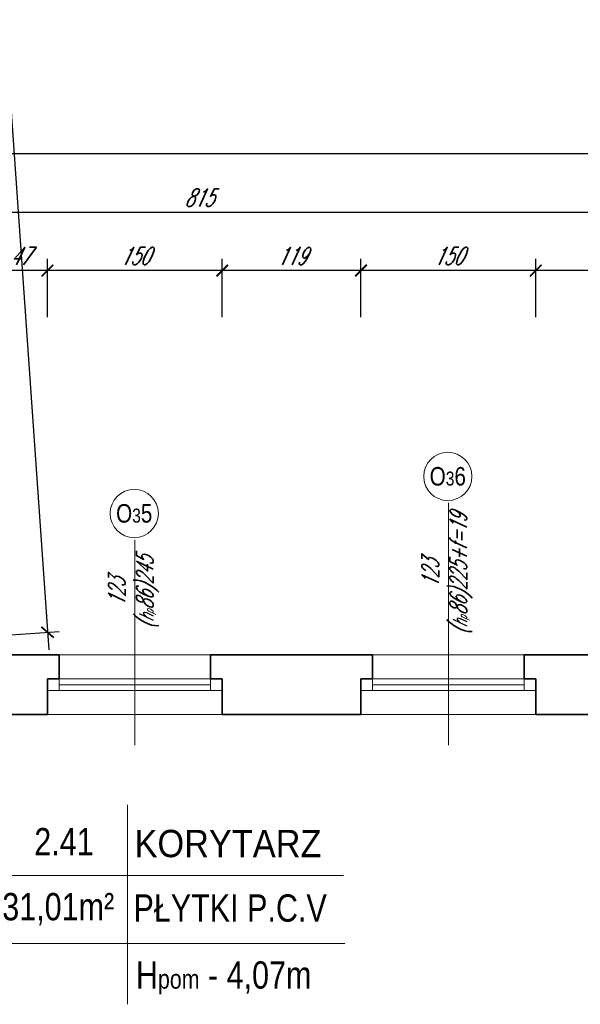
# Model space of a CAD drawing. Header units: millimetres. Extents: x 402 to 79005, y -7782 to 89952.
# Tile 107 of 256: x 23146 to 23627, y 24673 to 25518. Entities that reach past the tile are written whole.
import ezdxf

# ---------------------------------------------------------------- set-up
doc = ezdxf.new("R2010")
doc.units = ezdxf.units.MM
doc.header["$LTSCALE"] = 10
doc.layers.get('0').update_dxf_attribs({"lineweight": 0})
doc.layers.get('Defpoints').update_dxf_attribs({"color": 253})
for name, color, linetype, lineweight in [('01 parter - ściany', 253, 'Continuous', 35), ('03-01_okna', 253, 'Continuous', 15), ('04-1_widok', 253, 'Continuous', 5), ('05-01_wymiary', 253, 'Continuous', 5), ('05-03_opis', 253, 'Continuous', 5)]:
    doc.layers.add(name, color=color, linetype=linetype, lineweight=lineweight)
doc.styles.add('ariel', font='ARIAL.TTF', dxfattribs={"width": 0.8})
doc.styles.add('ariel_wym', font='simplex.shx', dxfattribs={"width": 0.65, "oblique": 25})
doc.dimstyles.new('ariel 50', dxfattribs={"dimtxt": 15, "dimasz": 10, "dimexe": 10, "dimexo": 0, "dimgap": 5, "dimtad": 1, "dimdec": 1, "dimrnd": 0.5, "dimtxsty": 'ariel_wym', "dimblk": 'ARCHTICK', "dimcen": 2.5, "dimdle": 15, "dimazin": 0, "dimtfac": 1, "dimtdec": 1, "dimtix": 1, "dimtmove": 0, "dimatfit": 3, "dimldrblk": 'DOT', "dimfxl": 0, "dimarcsym": 0})

# ---------------------------------------------------------------- blocks, each defined once
blk = doc.blocks.new('_ArchTick')
at = {"color": 0, "linetype": 'ByBlock', "const_width": 0.15}
blk.add_lwpolyline([(-0.5, -0.5), (0.5, 0.5)], dxfattribs=at)
blk = doc.blocks.new('*D2235')
at = {"layer": '05-01_wymiary', "color": 0, "lineweight": -2}
for p, q in [((23588.5, 25262.34), (23588.5, 25312.34)), ((23719, 25262.34), (23719, 25312.34)), ((23734, 25302.34), (23573.5, 25302.34))]:
    blk.add_line(p, q, dxfattribs=at)
at = {"layer": 'Defpoints', "color": 0}
for p in [(23588.5, 25302.34), (23588.5, 24921.69), (23719, 24921.69)]:
    blk.add_point(p, dxfattribs=at)
at = {"layer": '05-01_wymiary', "color": 0, "lineweight": -2, "xscale": 10, "yscale": 10, "zscale": 10, "rotation": 180}
blk.add_blockref('_ArchTick', (23588.5, 25302.34), dxfattribs=at)
at = {"layer": '05-01_wymiary', "color": 0, "lineweight": -2, "xscale": 10, "yscale": 10, "zscale": 10}
blk.add_blockref('_ArchTick', (23719, 25302.34), dxfattribs=at)
at = {"layer": '05-01_wymiary', "color": 0, "insert": (23653.75, 25316.27), "char_height": 15, "attachment_point": 5, "style": 'ariel_wym'}
blk.add_mtext('130,5', dxfattribs=at)
blk = doc.blocks.new('_Dot')
at = {"color": 0, "linetype": 'ByBlock', "lineweight": -2}
blk.add_line((-0.5, 0), (-1, 0), dxfattribs=at)
at = {"color": 0, "linetype": 'ByBlock', "const_width": 0.5}
blk.add_lwpolyline([(-0.25, 0, 1), (0.25, 0, 1)], format="xyb", close=True, dxfattribs=at)
blk = doc.blocks.new('*D2236')
at = {"layer": '05-01_wymiary', "color": 0, "lineweight": -2}
for p, q in [((23438.5, 25262.34), (23438.5, 25312.34)), ((23588.5, 25262.34), (23588.5, 25312.34)), ((23603.5, 25302.34), (23423.5, 25302.34))]:
    blk.add_line(p, q, dxfattribs=at)
at = {"layer": 'Defpoints', "color": 0}
for p in [(23438.5, 25302.34), (23438.5, 24921.69), (23588.5, 24921.69)]:
    blk.add_point(p, dxfattribs=at)
at = {"layer": '05-01_wymiary', "color": 0, "lineweight": -2, "xscale": 10, "yscale": 10, "zscale": 10, "rotation": 180}
blk.add_blockref('_ArchTick', (23438.5, 25302.34), dxfattribs=at)
at = {"layer": '05-01_wymiary', "color": 0, "lineweight": -2, "xscale": 10, "yscale": 10, "zscale": 10}
blk.add_blockref('_ArchTick', (23588.5, 25302.34), dxfattribs=at)
at = {"layer": '05-01_wymiary', "color": 0, "insert": (23513.5, 25314.84), "char_height": 15, "attachment_point": 5, "style": 'ariel_wym'}
blk.add_mtext('150', dxfattribs=at)
blk = doc.blocks.new('*D2237')
at = {"layer": '05-01_wymiary', "color": 0, "lineweight": -2}
for p, q in [((23319.5, 25262.34), (23319.5, 25312.34)), ((23438.5, 25262.34), (23438.5, 25312.34)), ((23453.5, 25302.34), (23304.5, 25302.34))]:
    blk.add_line(p, q, dxfattribs=at)
at = {"layer": 'Defpoints', "color": 0}
for p in [(23319.5, 25302.34), (23319.5, 24921.69), (23438.5, 24921.69)]:
    blk.add_point(p, dxfattribs=at)
at = {"layer": '05-01_wymiary', "color": 0, "lineweight": -2, "xscale": 10, "yscale": 10, "zscale": 10, "rotation": 180}
blk.add_blockref('_ArchTick', (23319.5, 25302.34), dxfattribs=at)
at = {"layer": '05-01_wymiary', "color": 0, "lineweight": -2, "xscale": 10, "yscale": 10, "zscale": 10}
blk.add_blockref('_ArchTick', (23438.5, 25302.34), dxfattribs=at)
at = {"layer": '05-01_wymiary', "color": 0, "insert": (23379, 25314.84), "char_height": 15, "attachment_point": 5, "style": 'ariel_wym'}
blk.add_mtext('119', dxfattribs=at)
blk = doc.blocks.new('*D2238')
at = {"layer": '05-01_wymiary', "color": 0, "lineweight": -2}
for p, q in [((23169.5, 25262.34), (23169.5, 25312.34)), ((23319.5, 25262.34), (23319.5, 25312.34)), ((23334.5, 25302.34), (23154.5, 25302.34))]:
    blk.add_line(p, q, dxfattribs=at)
at = {"layer": 'Defpoints', "color": 0}
for p in [(23169.5, 25302.34), (23169.5, 24921.69), (23319.5, 24921.69)]:
    blk.add_point(p, dxfattribs=at)
at = {"layer": '05-01_wymiary', "color": 0, "lineweight": -2, "xscale": 10, "yscale": 10, "zscale": 10, "rotation": 180}
blk.add_blockref('_ArchTick', (23169.5, 25302.34), dxfattribs=at)
at = {"layer": '05-01_wymiary', "color": 0, "lineweight": -2, "xscale": 10, "yscale": 10, "zscale": 10}
blk.add_blockref('_ArchTick', (23319.5, 25302.34), dxfattribs=at)
at = {"layer": '05-01_wymiary', "color": 0, "insert": (23244.5, 25314.84), "char_height": 15, "attachment_point": 5, "style": 'ariel_wym'}
blk.add_mtext('150', dxfattribs=at)
blk = doc.blocks.new('*D2239')
at = {"layer": '05-01_wymiary', "color": 0, "lineweight": -2}
for p, q in [((23122.5, 25262.34), (23122.5, 25312.34)), ((23169.5, 25262.34), (23169.5, 25312.34)), ((23184.5, 25302.34), (23107.5, 25302.34))]:
    blk.add_line(p, q, dxfattribs=at)
at = {"layer": 'Defpoints', "color": 0}
for p in [(23122.5, 25302.34), (23122.5, 24921.71), (23169.5, 24921.69)]:
    blk.add_point(p, dxfattribs=at)
at = {"layer": '05-01_wymiary', "color": 0, "lineweight": -2, "xscale": 10, "yscale": 10, "zscale": 10, "rotation": 180}
blk.add_blockref('_ArchTick', (23122.5, 25302.34), dxfattribs=at)
at = {"layer": '05-01_wymiary', "color": 0, "lineweight": -2, "xscale": 10, "yscale": 10, "zscale": 10}
blk.add_blockref('_ArchTick', (23169.5, 25302.34), dxfattribs=at)
at = {"layer": '05-01_wymiary', "color": 0, "insert": (23146, 25314.84), "char_height": 15, "attachment_point": 5, "style": 'ariel_wym'}
blk.add_mtext('47', dxfattribs=at)
blk = doc.blocks.new('*D2242')
at = {"layer": '05-01_wymiary', "color": 0, "lineweight": -2}
for p, q in [((22892.03, 25312.34), (22892.03, 25362.34)), ((23707, 25312.34), (23707, 25362.34)), ((22877.03, 25352.34), (23722, 25352.34))]:
    blk.add_line(p, q, dxfattribs=at)
at = {"layer": 'Defpoints', "color": 0}
for p in [(23707, 25352.34), (22892.03, 24972.71), (23707, 24921.69)]:
    blk.add_point(p, dxfattribs=at)
at = {"layer": '05-01_wymiary', "color": 0, "lineweight": -2, "xscale": 10, "yscale": 10, "zscale": 10, "rotation": 180}
blk.add_blockref('_ArchTick', (22892.03, 25352.34), dxfattribs=at)
at = {"layer": '05-01_wymiary', "color": 0, "lineweight": -2, "xscale": 10, "yscale": 10, "zscale": 10}
blk.add_blockref('_ArchTick', (23707, 25352.34), dxfattribs=at)
at = {"layer": '05-01_wymiary', "color": 0, "insert": (23299.51, 25364.84), "char_height": 15, "attachment_point": 5, "style": 'ariel_wym'}
blk.add_mtext('815', dxfattribs=at)
blk = doc.blocks.new('*D2261')
at = {"layer": '05-01_wymiary', "color": 0, "lineweight": -2}
for p, q in [((22892.03, 25362.34), (22892.03, 25412.34)), ((27671, 25362.34), (27671, 25412.34)), ((27686, 25402.34), (22877.03, 25402.34))]:
    blk.add_line(p, q, dxfattribs=at)
at = {"layer": 'Defpoints', "color": 0}
for p in [(22892.03, 25402.34), (22892.03, 24972.71), (27671, 24934.69)]:
    blk.add_point(p, dxfattribs=at)
at = {"layer": '05-01_wymiary', "color": 0, "lineweight": -2, "xscale": 10, "yscale": 10, "zscale": 10, "rotation": 180}
blk.add_blockref('_ArchTick', (22892.03, 25402.34), dxfattribs=at)
at = {"layer": '05-01_wymiary', "color": 0, "lineweight": -2, "xscale": 10, "yscale": 10, "zscale": 10}
blk.add_blockref('_ArchTick', (27671, 25402.34), dxfattribs=at)
at = {"layer": '05-01_wymiary', "color": 0, "insert": (25281.51, 25414.84), "char_height": 15, "attachment_point": 5, "style": 'ariel_wym'}
blk.add_mtext('4779', dxfattribs=at)
blk = doc.blocks.new('*D1939')
at = {"layer": '05-01_wymiary', "color": 0, "lineweight": -2}
for p, q in [((23123.61, 25649.91), (23170.66, 24977.16)), ((23084.76, 25632.16), (23134.64, 25635.65)), ((23129.71, 24989.33), (23179.59, 24992.82))]:
    blk.add_line(p, q, dxfattribs=at)
at = {"layer": 'Defpoints', "color": 0}
for p in [(22847.08, 25615.54), (23169.61, 24992.12), (22892.03, 24972.71)]:
    blk.add_point(p, dxfattribs=at)
at = {"layer": '05-01_wymiary', "color": 0, "lineweight": -2, "xscale": 10, "yscale": 10, "zscale": 10}
for p, rotation in [((23124.66, 25634.95), 94.00000000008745), ((23169.61, 24992.12), 274.0000000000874)]:
    blk.add_blockref('_ArchTick', p, dxfattribs=dict(at, rotation=rotation))
at = {"layer": '05-01_wymiary', "color": 0, "insert": (23121.61, 25478.91), "char_height": 15, "attachment_point": 5, "rotation": 94, "style": 'ariel_wym'}
blk.add_mtext('644,5', dxfattribs=at)

msp = doc.modelspace()

# ---------------------------------------------------------------- linework, layer by layer
at = {"layer": '01 parter - ściany'}
for p, q in [((23122.5, 24972.71), (23169.5, 24972.69)), ((23319.5, 24972.69), (23438.5, 24972.69)), ((23588.5, 24972.69), (23719, 24972.69)), ((23169.5, 24952.19), (23169.5, 24921.69)), ((23319.5, 24952.19), (23319.5, 24921.69)), ((23438.5, 24952.19), (23438.5, 24921.69)), ((23588.5, 24952.19), (23588.5, 24921.69)), ((23122.5, 24921.71), (23169.5, 24921.69)), ((23319.5, 24921.69), (23438.5, 24921.69)), ((23588.5, 24921.69), (23707, 24921.69))]:
    msp.add_line(p, q, dxfattribs=at)
for points in [[(23169.5, 24952.19), (23179.5, 24952.19), (23179.5, 24972.69), (23169.5, 24972.69)], [(23319.5, 24952.19), (23309.5, 24952.19), (23309.5, 24972.69), (23319.5, 24972.69)], [(23438.5, 24952.19), (23448.5, 24952.19), (23448.5, 24972.69), (23438.5, 24972.69)], [(23588.5, 24952.19), (23578.5, 24952.19), (23578.5, 24972.69), (23588.5, 24972.69)]]:
    msp.add_lwpolyline(points, dxfattribs=at)
at = {"layer": '03-01_okna', "linetype": 'Continuous', "lineweight": 0}
for p, q in [((23169.5, 24972.69), (23319.5, 24972.69)), ((23438.5, 24972.69), (23588.5, 24972.69)), ((23169.5, 24952.19), (23319.5, 24952.19)), ((23179.5, 24942.19), (23179.5, 24952.19)), ((23179.5, 24947.19), (23309.5, 24947.19)), ((23309.5, 24942.19), (23309.5, 24952.19)), ((23438.5, 24952.19), (23588.5, 24952.19)), ((23448.5, 24942.19), (23448.5, 24952.19)), ((23448.5, 24947.19), (23578.5, 24947.19)), ((23578.5, 24942.19), (23578.5, 24952.19)), ((23169.5, 24942.19), (23309.5, 24942.19)), ((23169.5, 24942.19), (23179.5, 24942.19)), ((23319.5, 24942.19), (23299.5, 24942.19)), ((23438.5, 24942.19), (23588.5, 24942.19)), ((23438.5, 24942.19), (23458.5, 24942.19)), ((23588.5, 24942.19), (23578.5, 24942.19))]:
    msp.add_line(p, q, dxfattribs=at)
at = {"layer": '04-1_widok'}
for p, q in [((23169.5, 24921.69), (23319.5, 24921.69)), ((23438.5, 24921.69), (23588.5, 24921.69))]:
    msp.add_line(p, q, dxfattribs=at)
at = {"layer": '05-03_opis', "lineweight": 0}
for p, q in [((23513.5, 24895.31), (23513.5, 25103.12)), ((23244.5, 24895.31), (23244.5, 25071.32))]:
    msp.add_line(p, q, dxfattribs=at)
at = {"layer": '05-03_opis'}
for p, q in [((23238.17, 24844.21), (23238.17, 24673.06)), ((23116.45, 24783.54), (23423.47, 24783.54)), ((23117.52, 24725.18), (23424.56, 24725.18))]:
    msp.add_line(p, q, dxfattribs=at)
at = {"layer": '05-03_opis', "lineweight": 0}
for centre in [(23513, 25125.81), (23244, 25094.01)]:
    msp.add_circle(centre, 20.69, dxfattribs=at)

# ---------------------------------------------------------------- texts
at = {"layer": '05-03_opis', "lineweight": 0, "char_height": 15.84, "width": 75.1935, "attachment_point": 5, "style": 'ariel'}
for s, insert in [('O{\\H0.7576x;3}6', (23513, 25125.81)), ('O{\\H0.7576x;3}5', (23244, 25094.01))]:
    msp.add_mtext(s, dxfattribs=dict(at, insert=insert))
at = {"layer": '05-03_opis', "lineweight": 0, "char_height": 14.4, "attachment_point": 5, "rotation": 90, "style": 'ariel_wym'}
for s, insert, width in [('123\\P({\\H0.8333x;h\\H0.6x;p}86)225+f=19', (23512.43, 25042.34), 94.4511), ('123\\P({\\H0.8333x;h\\H0.6x;p}86)245', (23243.42, 25026.44), 62.6613)]:
    msp.add_mtext(s, dxfattribs=dict(at, insert=insert, width=width))
at = {"layer": '05-03_opis', "char_height": 23.4234, "style": 'ariel'}
for s, insert, width, attachment_point in [('{\\fArial|b0|i0|c238|p34;2.41}', (23183.72, 24812.55), 108.9126, 5), ('\\W0.9;{\\fArial|b0|i0|c238|p34;KORYTARZ}', (23244.28, 24810.8), 356.6375, 4), ('{\\fArial|b0|i0|c238|p34;31,01m²}', (23178.78, 24754.64), 108.9126, 5), ('{\\fArial|b0|i0|c238|p34;PŁYTKI P.C.V}', (23243.36, 24755.47), 322.789, 4), ('{\\fArial|b0|i0|c238|p34; H\\H0.7x;pom\\H1.429x; - 4,07m}', (23238.17, 24695.73), 322.789, 4)]:
    msp.add_mtext(s, dxfattribs=dict(at, insert=insert, width=width, attachment_point=attachment_point))

# ---------------------------------------------------------------- dimensions: what is measured, and where the dimension line sits
at = {"layer": '05-01_wymiary'}
dim = msp.add_linear_dim(base=(23169.61, 24992.12), p1=(22847.08, 25615.54), p2=(22892.03, 24972.71), angle=94, dimstyle='ariel 50', dxfattribs=at)
dim.commit()
dim.dimension.update_dxf_attribs({"geometry": '*D1939', "text_midpoint": (23135.5, 25479.88), "dimtype": 160})
for base, p1, p2, picture, middle in [((22892.03, 25402.34), (27671, 24934.69), (22892.03, 24972.71), '*D2261', (25281.51, 25414.84)), ((23707, 25352.34), (22892.03, 24972.71), (23707, 24921.69), '*D2242', (23299.51, 25364.84))]:
    dim = msp.add_linear_dim(base=base, p1=p1, p2=p2, dimstyle='ariel 50', dxfattribs=at)
    dim.commit()
    dim.dimension.update_dxf_attribs({"geometry": picture, "text_midpoint": middle})
for base, p1, p2, picture, middle in [((23588.5, 25302.34), (23719, 24921.69), (23588.5, 24921.69), '*D2235', (23653.75, 25316.27)), ((23122.5, 25302.34), (23169.5, 24921.69), (23122.5, 24921.71), '*D2239', (23146, 25314.84)), ((23169.5, 25302.34), (23319.5, 24921.69), (23169.5, 24921.69), '*D2238', (23244.5, 25314.84)), ((23319.5, 25302.34), (23438.5, 24921.69), (23319.5, 24921.69), '*D2237', (23379, 25314.84)), ((23438.5, 25302.34), (23588.5, 24921.69), (23438.5, 24921.69), '*D2236', (23513.5, 25314.84))]:
    dim = msp.add_linear_dim(base=base, p1=p1, p2=p2, dimstyle='ariel 50', override={"dimtmove": 1}, dxfattribs=at)
    dim.commit()
    dim.dimension.update_dxf_attribs({"geometry": picture, "text_midpoint": middle})

doc.saveas('drawing.dxf')
